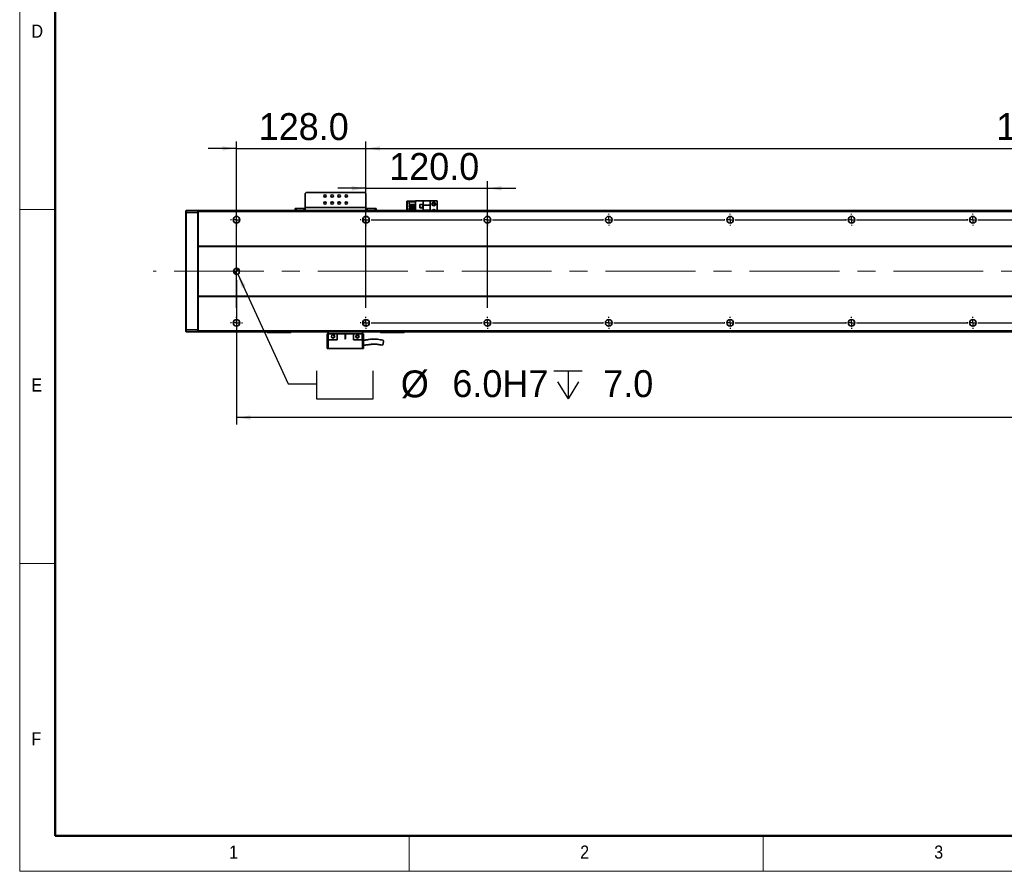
# Model space of a CAD drawing. Header units: millimetres. Extents: x 35 to 2905, y 35 to 2044.
# Tile 1 of 10: x 35 to 1008, y 35 to 877. Entities that reach past the tile are written whole.
import ezdxf

# ---------------------------------------------------------------- set-up
doc = ezdxf.new("R2010")
doc.units = ezdxf.units.MM
doc.header["$LTSCALE"] = 7
doc.linetypes.add('CENTERX2', pattern=[20.32, 12.7, -2.54, 2.54, -2.54])
doc.layers.add('黑色实线', color=7, linetype='Continuous')
doc.styles.add('SLDTEXTSTYLE1', font='Gothic.ttf', dxfattribs={"width": 0.913})
doc.styles.add('SLDTEXTSTYLE8', font='txt')
doc.styles.add('SLDTEXTSTYLE9', font='txt', dxfattribs={"bigfont": 'bigfont'})
doc.dimstyles.new('SLDDIMSTYLE0', dxfattribs={"dimtxt": 26.6, "dimasz": 14, "dimexe": 0, "dimexo": 0.0625, "dimgap": 6.65, "dimtad": 2, "dimdec": 1, "dimrnd": 1e-09, "dimzin": 4, "dimdsep": 46, "dimtxsty": 'SLDTEXTSTYLE8', "dimsah": 1, "dimcen": 0.09, "dimadec": 0, "dimazin": 1, "dimtfac": 1, "dimtdec": 1, "dimtmove": 0, "dimatfit": 0, "dimfxl": 0, "dimfrac": 2, "dimtolj": 1, "dimtzin": 12, "dimarcsym": 0})
doc.dimstyles.new('SLDDIMSTYLE4', dxfattribs={"dimtxt": 26.6, "dimasz": 14, "dimexe": 0, "dimexo": 0.0625, "dimgap": 6.65, "dimtad": 2, "dimdec": 1, "dimrnd": 1e-09, "dimzin": 4, "dimdsep": 46, "dimtxsty": 'SLDTEXTSTYLE8', "dimsah": 1, "dimcen": 0.09, "dimadec": 0, "dimazin": 1, "dimtfac": 1, "dimtdec": 1, "dimtofl": 0, "dimtmove": 0, "dimatfit": 3, "dimfxl": 0, "dimfrac": 2, "dimtolj": 1, "dimtzin": 12, "dimarcsym": 0})
doc.dimstyles.new('SLDDIMSTYLE7', dxfattribs={"dimtxt": 26.6, "dimasz": 14, "dimexe": 0, "dimexo": 0.0625, "dimgap": 6.65, "dimtad": 0, "dimtih": 1, "dimtoh": 1, "dimdec": 1, "dimrnd": 1e-09, "dimzin": 4, "dimdsep": 46, "dimtxsty": 'SLDTEXTSTYLE8', "dimsah": 1, "dimcen": 0, "dimadec": 0, "dimazin": 1, "dimtfac": 1, "dimtdec": 1, "dimtofl": 0, "dimtmove": 0, "dimatfit": 3, "dimfxl": 0, "dimfrac": 2, "dimtolj": 1, "dimtzin": 12, "dimarcsym": 0})

# ---------------------------------------------------------------- blocks, each defined once
blk = doc.blocks.new('SW_SYMBOL_HOLE_SPOT')
at = {"layer": '黑色实线', "color": 0}
for p, q in [((0, 6125), (0, 525)), ((11200, 525), (11200, 6125)), ((0, 525), (11200, 525))]:
    blk.add_line(p, q, dxfattribs=at)
blk = doc.blocks.new('SW_SYMBOL_HOLE_DEPTH')
at = {"layer": '黑色实线', "color": 0}
for p, q in [((0, 6125), (5600, 6125)), ((2800, 6125), (2800, 525)), ((700, 3885), (2800, 525)), ((4900, 3885), (2800, 525))]:
    blk.add_line(p, q, dxfattribs=at)
blk = doc.blocks.new('_D_27')
at = {"layer": '黑色实线'}
for p, q in [((250.63, 625.79), (300.59, 517.29)), ((300.59, 517.29), (328.59, 517.29))]:
    blk.add_line(p, q, dxfattribs=at)
blk.add_solid([(250.63, 625.79), (254.58, 612.2), (258.39, 613.96)], dxfattribs=at)
at = {"layer": '黑色实线', "xscale": 0.004985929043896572, "yscale": 0.004985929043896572, "zscale": 0.004985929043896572}
for name, p in [('SW_SYMBOL_HOLE_SPOT', (328.59, 499.68)), ('SW_SYMBOL_HOLE_DEPTH', (563.15, 499.68))]:
    blk.add_blockref(name, p, dxfattribs=at)
at = {"layer": '黑色实线', "char_height": 26.6, "attachment_point": 1, "style": 'SLDTEXTSTYLE8'}
for s, insert in [('%%c', (411.81, 530.43)), (' 6.0H7 ', (452.91, 530.69)), (' 7.0', (602.09, 530.69))]:
    blk.add_mtext(s, dxfattribs=dict(at, insert=insert))
blk = doc.blocks.new('_D_29')
at = {"layer": '黑色实线'}
for p, q in [((249.38, 619.63), (249.38, 476.82)), ((2185.38, 614.09), (2185.38, 476.82)), ((2185.38, 483.82), (249.38, 483.82))]:
    blk.add_line(p, q, dxfattribs=at)
for points in [[(249.38, 483.82), (263.38, 481.72), (263.38, 485.92)], [(2185.38, 483.82), (2171.38, 485.92), (2171.38, 481.72)]]:
    blk.add_solid(points, dxfattribs=at)
at = {"layer": '黑色实线', "insert": (1167.07, 518.72), "char_height": 26.6, "attachment_point": 1, "style": 'SLDTEXTSTYLE8'}
blk.add_mtext('1936.0', dxfattribs=at)
blk = doc.blocks.new('_D_32')
at = {"layer": '黑色实线'}
for p, q in [((377.38, 694.25), (377.38, 757.04)), ((377.38, 750.04), (2057.38, 750.04)), ((2057.38, 694.25), (2057.38, 757.04))]:
    blk.add_line(p, q, dxfattribs=at)
for points in [[(377.38, 750.04), (391.38, 747.94), (391.38, 752.14)], [(2057.38, 750.04), (2043.38, 752.14), (2043.38, 747.94)]]:
    blk.add_solid(points, dxfattribs=at)
at = {"layer": '黑色实线', "char_height": 26.6, "attachment_point": 1}
for s, insert, style in [('=14×120.0（PITCH）', (1104.51, 784.95), 'SLDTEXTSTYLE9'), ('1680.0', (1000.55, 784.95), 'SLDTEXTSTYLE8')]:
    blk.add_mtext(s, dxfattribs=dict(at, insert=insert, style=style))
blk = doc.blocks.new('_D_33')
at = {"layer": '黑色实线'}
for p, q in [((249.38, 750.04), (221.38, 750.04)), ((249.38, 592.25), (249.38, 757.04)), ((249.38, 750.04), (377.38, 750.04)), ((377.38, 592.25), (377.38, 757.04)), ((377.38, 750.04), (405.38, 750.04))]:
    blk.add_line(p, q, dxfattribs=at)
for points in [[(249.38, 750.04), (235.38, 752.14), (235.38, 747.94)], [(377.38, 750.04), (391.38, 747.94), (391.38, 752.14)]]:
    blk.add_solid(points, dxfattribs=at)
at = {"layer": '黑色实线', "insert": (271.32, 784.95), "char_height": 26.6, "attachment_point": 1, "style": 'SLDTEXTSTYLE8'}
blk.add_mtext('128.0', dxfattribs=at)
blk = doc.blocks.new('_D_35')
at = {"layer": '黑色实线'}
for p, q in [((377.38, 592.25), (377.38, 717.59)), ((497.38, 592.25), (497.38, 717.59)), ((377.38, 710.59), (349.38, 710.59)), ((377.38, 710.59), (497.38, 710.59)), ((497.38, 710.59), (525.38, 710.59))]:
    blk.add_line(p, q, dxfattribs=at)
for points in [[(377.38, 710.59), (363.38, 712.69), (363.38, 708.49)], [(497.38, 710.59), (511.38, 708.49), (511.38, 712.69)]]:
    blk.add_solid(points, dxfattribs=at)
at = {"layer": '黑色实线', "insert": (400.36, 745.49), "char_height": 26.6, "attachment_point": 1, "style": 'SLDTEXTSTYLE8'}
blk.add_mtext('120.0', dxfattribs=at)
blk = doc.blocks.new('SW_CENTERMARKSYMBOL_0')
at = {"layer": '黑色实线', "color": 0}
for p, q in [((-5.08, 0), (-5.84, 0)), ((0, 0), (-2.54, 0)), ((0, 5.08), (0, 5.84)), ((0, 0), (0, 2.54)), ((0, 0), (0, -2.54)), ((0, 0), (2.54, 0)), ((5.08, 0), (5.84, 0)), ((0, -5.08), (0, -5.84))]:
    blk.add_line(p, q, dxfattribs=at)
blk = doc.blocks.new('SW_CENTERMARKSYMBOL_1')
at = {"layer": '黑色实线', "color": 0}
for p, q in [((-248, 107.08), (-248, 107.84)), ((0, 107.08), (0, 107.84)), ((-253.08, 102), (-253.84, 102)), ((-248, 102), (-250.54, 102)), ((-248, 102), (-248, 104.54)), ((-248, 102), (-248, 99.46)), ((-248, 102), (-245.46, 102)), ((0, 102), (-2.54, 102)), ((0, 102), (0, 104.54)), ((0, 102), (0, 99.46)), ((0, 102), (2.54, 102)), ((5.08, 102), (5.84, 102)), ((-248, 96.92), (-248, 96.16)), ((-125.08, 0), (-125.84, 0)), ((-120, 0), (-122.54, 0)), ((-120, 5.08), (-120, 5.84)), ((-120, 0), (-120, 2.54)), ((-120, 0), (-120, -2.54)), ((-120, 0), (-117.46, 0)), ((-114.92, 0), (-5.08, 0)), ((-5.08, 0), (-5.84, 0)), ((0, 0), (-2.54, 0)), ((0, 0), (-2.54, 0)), ((0, 5.08), (0, 5.84)), ((0, 0), (0, 2.54)), ((0, 0), (0, 2.54)), ((0, 0), (0, -2.54)), ((0, 0), (2.54, 0)), ((0, 0), (0, -2.54)), ((0, 0), (2.54, 0)), ((5.08, 0), (5.84, 0)), ((5.08, 0), (114.92, 0)), ((114.92, 0), (114.16, 0)), ((120, 0), (117.46, 0)), ((120, 0), (117.46, 0)), ((120, 0), (117.46, 0)), ((120, 5.08), (120, 5.84)), ((120, 0), (120, 2.54)), ((120, 0), (120, 2.54)), ((120, 0), (120, 2.54)), ((120, 0), (120, -2.54)), ((120, 0), (122.54, 0)), ((120, 0), (120, -2.54)), ((120, 0), (122.54, 0)), ((120, 0), (120, -2.54)), ((120, 0), (122.54, 0)), ((125.08, 0), (125.84, 0)), ((125.08, 0), (234.92, 0)), ((234.92, 0), (234.16, 0)), ((240, 0), (237.46, 0)), ((240, 0), (237.46, 0)), ((240, 0), (237.46, 0)), ((240, 0), (237.46, 0)), ((240, 5.08), (240, 5.84)), ((240, 0), (240, 2.54)), ((240, 0), (240, 2.54)), ((240, 0), (240, 2.54)), ((240, 0), (240, 2.54)), ((240, 0), (240, -2.54)), ((240, 0), (242.54, 0)), ((240, 0), (240, -2.54)), ((240, 0), (242.54, 0)), ((240, 0), (240, -2.54)), ((240, 0), (242.54, 0)), ((240, 0), (240, -2.54)), ((240, 0), (242.54, 0)), ((245.08, 0), (245.84, 0)), ((245.08, 0), (354.92, 0)), ((354.92, 0), (354.16, 0)), ((360, 0), (357.46, 0)), ((360, 0), (357.46, 0)), ((360, 0), (357.46, 0)), ((360, 0), (357.46, 0)), ((360, 0), (357.46, 0)), ((360, 5.08), (360, 5.84)), ((360, 0), (360, 2.54)), ((360, 0), (360, 2.54)), ((360, 0), (360, 2.54)), ((360, 0), (360, 2.54)), ((360, 0), (360, 2.54)), ((360, 0), (360, -2.54)), ((360, 0), (362.54, 0)), ((360, 0), (360, -2.54)), ((360, 0), (362.54, 0)), ((360, 0), (360, -2.54)), ((360, 0), (362.54, 0)), ((360, 0), (360, -2.54)), ((360, 0), (362.54, 0)), ((360, 0), (360, -2.54)), ((360, 0), (362.54, 0)), ((365.08, 0), (365.84, 0)), ((365.08, 0), (474.92, 0)), ((474.92, 0), (474.16, 0)), ((480, 0), (477.46, 0)), ((480, 0), (477.46, 0)), ((480, 0), (477.46, 0)), ((480, 0), (477.46, 0)), ((480, 0), (477.46, 0)), ((480, 0), (477.46, 0)), ((480, 5.08), (480, 5.84)), ((480, 0), (480, 2.54)), ((480, 0), (480, 2.54)), ((480, 0), (480, 2.54)), ((480, 0), (480, 2.54)), ((480, 0), (480, 2.54)), ((480, 0), (480, 2.54)), ((480, 0), (480, -2.54)), ((480, 0), (482.54, 0)), ((480, 0), (480, -2.54)), ((480, 0), (482.54, 0)), ((480, 0), (480, -2.54)), ((480, 0), (482.54, 0)), ((480, 0), (480, -2.54)), ((480, 0), (482.54, 0)), ((480, 0), (480, -2.54)), ((480, 0), (482.54, 0)), ((480, 0), (480, -2.54)), ((480, 0), (482.54, 0)), ((485.08, 0), (485.84, 0)), ((485.08, 0), (594.92, 0)), ((-120, -5.08), (-120, -5.84)), ((0, -5.08), (0, -5.84)), ((120, -5.08), (120, -5.84)), ((240, -5.08), (240, -5.84)), ((360, -5.08), (360, -5.84)), ((480, -5.08), (480, -5.84))]:
    blk.add_line(p, q, dxfattribs=at)
blk = doc.blocks.new('SW_CENTERMARKSYMBOL_2')
at = {"layer": '黑色实线', "color": 0}
for p, q in [((-245.08, 0), (-245.84, 0)), ((-240, 0), (-242.54, 0)), ((-240, 5.08), (-240, 5.84)), ((-240, 0), (-240, 2.54)), ((-240, 0), (-240, -2.54)), ((-240, 0), (-237.46, 0)), ((-234.92, 0), (-125.08, 0)), ((-125.08, 0), (-125.84, 0)), ((-120, 0), (-122.54, 0)), ((-120, 0), (-122.54, 0)), ((-120, 5.08), (-120, 5.84)), ((-120, 0), (-120, 2.54)), ((-120, 0), (-120, 2.54)), ((-120, 0), (-120, -2.54)), ((-120, 0), (-117.46, 0)), ((-120, 0), (-120, -2.54)), ((-120, 0), (-117.46, 0)), ((-114.92, 0), (-114.16, 0)), ((-114.92, 0), (-5.08, 0)), ((-5.08, 0), (-5.84, 0)), ((0, 0), (-2.54, 0)), ((0, 0), (-2.54, 0)), ((0, 0), (-2.54, 0)), ((0, 5.08), (0, 5.84)), ((0, 0), (0, 2.54)), ((0, 0), (0, 2.54)), ((0, 0), (0, 2.54)), ((0, 0), (0, -2.54)), ((0, 0), (2.54, 0)), ((0, 0), (0, -2.54)), ((0, 0), (2.54, 0)), ((0, 0), (0, -2.54)), ((0, 0), (2.54, 0)), ((5.08, 0), (5.84, 0)), ((5.08, 0), (114.92, 0)), ((114.92, 0), (114.16, 0)), ((120, 0), (117.46, 0)), ((120, 0), (117.46, 0)), ((120, 0), (117.46, 0)), ((120, 0), (117.46, 0)), ((120, 5.08), (120, 5.84)), ((120, 0), (120, 2.54)), ((120, 0), (120, 2.54)), ((120, 0), (120, 2.54)), ((120, 0), (120, 2.54)), ((120, 0), (120, -2.54)), ((120, 0), (122.54, 0)), ((120, 0), (120, -2.54)), ((120, 0), (122.54, 0)), ((120, 0), (120, -2.54)), ((120, 0), (122.54, 0)), ((120, 0), (120, -2.54)), ((120, 0), (122.54, 0)), ((125.08, 0), (125.84, 0)), ((125.08, 0), (234.92, 0)), ((234.92, 0), (234.16, 0)), ((240, 0), (237.46, 0)), ((240, 0), (237.46, 0)), ((240, 0), (237.46, 0)), ((240, 0), (237.46, 0)), ((240, 0), (237.46, 0)), ((240, 5.08), (240, 5.84)), ((240, 0), (240, 2.54)), ((240, 0), (240, 2.54)), ((240, 0), (240, 2.54)), ((240, 0), (240, 2.54)), ((240, 0), (240, 2.54)), ((240, 0), (240, -2.54)), ((240, 0), (242.54, 0)), ((240, 0), (240, -2.54)), ((240, 0), (242.54, 0)), ((240, 0), (240, -2.54)), ((240, 0), (242.54, 0)), ((240, 0), (240, -2.54)), ((240, 0), (242.54, 0)), ((240, 0), (240, -2.54)), ((240, 0), (242.54, 0)), ((245.08, 0), (245.84, 0)), ((245.08, 0), (354.92, 0)), ((354.92, 0), (354.16, 0)), ((360, 0), (357.46, 0)), ((360, 0), (357.46, 0)), ((360, 0), (357.46, 0)), ((360, 0), (357.46, 0)), ((360, 0), (357.46, 0)), ((360, 0), (357.46, 0)), ((360, 5.08), (360, 5.84)), ((360, 0), (360, 2.54)), ((360, 0), (360, 2.54)), ((360, 0), (360, 2.54)), ((360, 0), (360, 2.54)), ((360, 0), (360, 2.54)), ((360, 0), (360, 2.54)), ((360, 0), (360, -2.54)), ((360, 0), (362.54, 0)), ((360, 0), (360, -2.54)), ((360, 0), (362.54, 0)), ((360, 0), (360, -2.54)), ((360, 0), (362.54, 0)), ((360, 0), (360, -2.54)), ((360, 0), (362.54, 0)), ((360, 0), (360, -2.54)), ((360, 0), (362.54, 0)), ((360, 0), (360, -2.54)), ((360, 0), (362.54, 0)), ((365.08, 0), (365.84, 0)), ((365.08, 0), (474.92, 0)), ((-240, -5.08), (-240, -5.84)), ((-120, -5.08), (-120, -5.84)), ((0, -5.08), (0, -5.84)), ((120, -5.08), (120, -5.84)), ((240, -5.08), (240, -5.84)), ((360, -5.08), (360, -5.84))]:
    blk.add_line(p, q, dxfattribs=at)
blk = doc.blocks.new('SW_DOWELSYMBOL_4')
at = {"linetype": 'Continuous', "lineweight": 18}
h = blk.add_hatch(color=0, dxfattribs=at)
edge = h.paths.add_edge_path(flags=0)
edge.add_arc((0, 0), 3, 180, 270)
edge.add_line((0, -3), (0, 0))
edge.add_line((0, 0), (-3, 0))
h = blk.add_hatch(color=0, dxfattribs=at)
edge = h.paths.add_edge_path(flags=0)
edge.add_arc((0, 0), 3, 0, 90)
edge.add_line((0, 3), (0, 0))
edge.add_line((0, 0), (3, 0))
at = {"layer": '黑色实线', "color": 0}
blk.add_circle((0, 0), 3, dxfattribs=at)

msp = doc.modelspace()

# ---------------------------------------------------------------- linework, layer by layer
at = {"color": 7, "linetype": 'Continuous', "lineweight": 18}
for p, q in [((35, 2044), (35, 35)), ((70, 2009), (70, 70)), ((35, 689.5), (70, 689.5)), ((70, 339.5), (35, 339.5)), ((70, 70), (2870, 70)), ((420, 35), (420, 70)), ((770, 70), (770, 35)), ((861, 70), (2870, 70)), ((35, 35), (2905, 35))]:
    msp.add_line(p, q, dxfattribs=at)
at = {"color": 7, "linetype": 'Continuous', "lineweight": 50}
for p, q in [((70, 2009), (70, 70)), ((70, 70), (2870, 70))]:
    msp.add_line(p, q, dxfattribs=at)
at = {"color": 7, "linetype": 'Continuous', "lineweight": 35}
for p, q in [((318.38, 706.32), (317.38, 705.32)), ((317.38, 705.32), (317.38, 691.52)), ((376.38, 706.32), (318.38, 706.32)), ((377.38, 705.32), (376.38, 706.32)), ((377.38, 691.52), (377.38, 705.32)), ((377.38, 691.52), (317.38, 691.52)), ((317.38, 688.52), (317.38, 691.52)), ((377.38, 691.52), (377.38, 688.52)), ((418.18, 698.02), (417.88, 697.72)), ((418.18, 697.72), (417.88, 697.72)), ((417.88, 688.52), (417.88, 697.72)), ((418.3, 698.02), (418.18, 697.72)), ((418.18, 698.02), (418.3, 698.02)), ((422.58, 697.72), (418.18, 697.72)), ((418.18, 697.72), (418.18, 688.52)), ((418.3, 698.02), (422.58, 698.02)), ((420.18, 694.58), (420.18, 697.08)), ((420.18, 697.08), (426.38, 697.08)), ((420.18, 694.58), (426.38, 694.58)), ((420.18, 692.04), (420.18, 693.54)), ((420.18, 693.54), (426.38, 693.54)), ((420.18, 692.04), (426.38, 692.04)), ((422.58, 697.08), (422.58, 698.02)), ((422.58, 698.02), (426.38, 698.02)), ((422.58, 693.54), (422.58, 694.58)), ((422.58, 691), (422.58, 692.04)), ((426.38, 688.52), (426.38, 698.32)), ((426.38, 698.32), (433.93, 698.32)), ((433.68, 694.62), (430.48, 694.62)), ((430.48, 694.62), (430.48, 691.42)), ((430.48, 691.42), (433.68, 691.42)), ((430.58, 694.52), (430.58, 691.52)), ((433.58, 694.52), (430.58, 694.52)), ((430.58, 691.52), (433.58, 691.52)), ((433.58, 691.52), (433.58, 694.52)), ((433.68, 691.42), (433.68, 694.62)), ((440.88, 698.32), (433.93, 698.32)), ((433.93, 698.32), (433.93, 694.02)), ((440.88, 694.02), (433.93, 694.02)), ((433.93, 689.02), (433.93, 694.02)), ((440.88, 694.02), (440.88, 698.32)), ((447.88, 698.32), (440.88, 698.32)), ((440.88, 694.02), (440.88, 689.02)), ((447.88, 698.32), (447.88, 688.52)), ((199.38, 688.22), (199.68, 688.52)), ((199.38, 686.4), (199.38, 688.22)), ((199.38, 686.4), (199.68, 686.52)), ((199.38, 570.64), (199.38, 686.4)), ((199.68, 688.52), (199.68, 686.52)), ((199.68, 688.52), (211.08, 688.52)), ((199.68, 686.52), (199.68, 570.52)), ((211.08, 686.52), (199.68, 686.52)), ((211.08, 686.52), (211.08, 688.52)), ((211.38, 688.22), (211.08, 688.52)), ((211.08, 570.52), (211.08, 686.52)), ((211.38, 686.4), (211.08, 686.52)), ((2223.38, 688.52), (211.38, 688.52)), ((211.38, 687.52), (211.38, 688.52)), ((2223.38, 687.52), (211.38, 687.52)), ((211.38, 653.52), (211.38, 687.52)), ((307.38, 688.52), (307.38, 690.52)), ((307.38, 690.52), (308.38, 690.52)), ((308.38, 690.52), (308.38, 688.52)), ((308.38, 690.52), (316.38, 690.52)), ((316.38, 690.52), (316.38, 688.52)), ((317.38, 690.52), (316.38, 690.52)), ((374.88, 681.67), (374.88, 677.37)), ((376.86, 682.78), (377.9, 682.78)), ((378.38, 690.52), (377.38, 690.52)), ((378.38, 690.52), (378.38, 688.52)), ((378.38, 690.52), (386.38, 690.52)), ((386.38, 688.52), (386.38, 690.52)), ((386.38, 690.52), (387.38, 690.52)), ((387.38, 690.52), (387.38, 688.52)), ((420.18, 689.5), (420.18, 691)), ((420.18, 691), (426.38, 691)), ((420.18, 689.5), (426.38, 689.5)), ((422.58, 688.52), (422.58, 689.5)), ((433.93, 689.02), (440.88, 689.02)), ((433.93, 689.02), (433.93, 688.52)), ((440.88, 688.52), (440.88, 689.02)), ((252.38, 680.89), (252.38, 678.15)), ((2223.38, 653.52), (211.38, 653.52)), ((211.38, 653.52), (211.38, 653.02)), ((2223.38, 653.02), (211.38, 653.02)), ((211.38, 604.02), (211.38, 653.02)), ((2223.38, 604.02), (211.38, 604.02)), ((211.38, 603.52), (211.38, 604.02)), ((2223.38, 603.52), (211.38, 603.52)), ((211.38, 569.52), (211.38, 603.52)), ((252.38, 578.89), (252.38, 576.15)), ((374.88, 579.67), (374.88, 575.37)), ((199.38, 568.82), (199.38, 570.64)), ((199.38, 570.64), (199.68, 570.52)), ((199.38, 568.82), (199.68, 568.52)), ((199.68, 570.52), (199.68, 568.52)), ((199.68, 570.52), (211.08, 570.52)), ((211.08, 568.52), (199.68, 568.52)), ((211.38, 570.64), (211.08, 570.52)), ((211.08, 568.52), (211.08, 570.52)), ((211.38, 568.82), (211.08, 568.52)), ((2223.38, 569.52), (211.38, 569.52)), ((211.38, 569.52), (211.38, 568.52)), ((2223.38, 568.52), (211.38, 568.52)), ((279.38, 568.32), (279.38, 568.52)), ((279.38, 568.32), (280.38, 568.32)), ((279.38, 568.32), (279.68, 568.02)), ((280.5, 568.02), (279.68, 568.02)), ((280.38, 568.52), (280.38, 568.32)), ((280.38, 568.32), (302.38, 568.32)), ((280.5, 568.02), (280.38, 568.32)), ((302.25, 568.02), (280.5, 568.02)), ((302.25, 568.02), (302.38, 568.32)), ((303.08, 568.02), (302.25, 568.02)), ((302.38, 568.32), (302.38, 568.52)), ((302.38, 568.32), (303.38, 568.32)), ((303.08, 568.02), (303.38, 568.32)), ((303.38, 568.52), (303.38, 568.32)), ((338.88, 566.62), (338.88, 552.22)), ((340.08, 566.62), (338.88, 566.62)), ((339.88, 566.62), (339.88, 568.52)), ((340.08, 566.62), (340.08, 560.62)), ((348.88, 566.62), (340.08, 566.62)), ((348.88, 566.62), (356.63, 566.62)), ((348.88, 566.62), (348.88, 560.62)), ((357.13, 566.62), (356.63, 566.62)), ((356.63, 566.62), (356.63, 561.87)), ((357.13, 566.62), (364.88, 566.62)), ((357.13, 561.87), (357.13, 566.62)), ((364.88, 560.62), (364.88, 566.62)), ((373.68, 566.62), (364.88, 566.62)), ((368.26, 565.07), (368.42, 565.17)), ((368.26, 565.07), (368.42, 565.17)), ((369.89, 564.67), (370.02, 564.27)), ((373.68, 560.62), (373.68, 566.62)), ((374.88, 566.62), (373.68, 566.62)), ((373.88, 566.62), (373.88, 568.52)), ((374.88, 552.22), (374.88, 566.62)), ((376.86, 574.26), (377.9, 574.26)), ((391.38, 568.32), (391.38, 568.52)), ((391.38, 568.32), (392.38, 568.32)), ((391.38, 568.32), (391.68, 568.02)), ((392.5, 568.02), (391.68, 568.02)), ((392.38, 568.52), (392.38, 568.32)), ((392.5, 568.02), (392.38, 568.32)), ((392.38, 568.32), (414.38, 568.32)), ((414.25, 568.02), (392.5, 568.02)), ((414.25, 568.02), (414.38, 568.32)), ((415.08, 568.02), (414.25, 568.02)), ((414.38, 568.32), (414.38, 568.52)), ((414.38, 568.32), (415.38, 568.32)), ((415.08, 568.02), (415.38, 568.32)), ((415.38, 568.52), (415.38, 568.32)), ((340.08, 560.62), (339.88, 560.62)), ((339.88, 552.22), (339.88, 560.62)), ((340.08, 560.62), (348.88, 560.62)), ((364.88, 560.62), (373.68, 560.62)), ((373.88, 560.62), (373.68, 560.62)), ((373.88, 560.62), (373.88, 552.22)), ((339.88, 552.22), (338.88, 552.22)), ((373.88, 552.22), (339.88, 552.22)), ((374.88, 552.22), (373.88, 552.22))]:
    msp.add_line(p, q, dxfattribs=at)
at = {"color": 8, "linetype": 'Continuous', "lineweight": 35}
for p, q in [((344.63, 697.02), (343.13, 697.02)), ((351.63, 697.02), (350.13, 697.02))]:
    msp.add_line(p, q, dxfattribs=at)
at = {"color": 7, "linetype": 'Continuous', "lineweight": 35}
for centre, radius in [((336.88, 703.02), 1.25), ((343.88, 703.02), 1.25), ((350.88, 703.02), 1.25), ((357.88, 703.02), 1.25), ((336.88, 696.02), 1.25), ((343.88, 696.02), 1.25), ((350.88, 696.02), 1.25), ((357.88, 696.02), 1.25), ((444.38, 695.02), 1.75), ((444.38, 695.02), 1.25), ((249.38, 679.52), 3.3), ((377.38, 679.52), 3.3), ((497.38, 679.52), 3.3), ((617.38, 679.52), 3.3), ((737.38, 679.52), 3.3), ((857.38, 679.52), 3.3), ((977.38, 679.52), 3.3), ((249.38, 628.52), 3), ((249.38, 577.52), 3.3), ((377.38, 577.52), 3.3), ((497.38, 577.52), 3.3), ((617.38, 577.52), 3.3), ((737.38, 577.52), 3.3), ((857.38, 577.52), 3.3), ((977.38, 577.52), 3.3), ((344.88, 564.12), 1.6), ((368.88, 564.12), 1.6)]:
    msp.add_circle(centre, radius, dxfattribs=at)
for centre, radius, start, end in [((444.38, 688.02), 1.75, 16.60155, 163.39845), ((444.38, 688.02), 1.25, 23.57818, 156.42182), ((356.88, 561.87), 0.25, 180, 0)]:
    msp.add_arc(centre, radius, start, end, dxfattribs=at)
for points, knots in [([(344.86, 565.42), (345, 565.39), (345.28, 565.34), (345.64, 565.09), (345.82, 564.84), (345.88, 564.69), (345.89, 564.67)], [0, 0, 0, 0, 0.32233, 0.643215, 0.951835, 1, 1, 1, 1]), ([(368.88, 565.27), (368.76, 565.26), (368.53, 565.24), (368.21, 565.08), (367.96, 564.84), (367.79, 564.53), (367.71, 564.19), (367.74, 563.84), (367.88, 563.51), (368.11, 563.24), (368.4, 563.05), (368.74, 562.96), (369.09, 562.97), (369.43, 563.09), (369.71, 563.3), (369.91, 563.58), (370.03, 563.92), (370.02, 564.15), (370.02, 564.27)], [0, 0, 0, 0, 0.062498, 0.124997, 0.187497, 0.249997, 0.312496, 0.374996, 0.437495, 0.499997, 0.562494, 0.624995, 0.687496, 0.749995, 0.812497, 0.874998, 0.937499, 1, 1, 1, 1]), ([(368.86, 565.42), (369, 565.39), (369.28, 565.34), (369.64, 565.09), (369.82, 564.84), (369.88, 564.69), (369.89, 564.67)], [0, 0, 0, 0, 0.322312, 0.64322, 0.951843, 1, 1, 1, 1]), ([(346.02, 564.27), (346.04, 564.14), (346.08, 563.88), (345.97, 563.49), (345.75, 563.14), (345.41, 562.88), (344.99, 562.73), (344.54, 562.72), (344.1, 562.85), (343.87, 563.03), (343.76, 563.12)], [0, 0, 0, 0, 0.114739, 0.230594, 0.350928, 0.475828, 0.605455, 0.739403, 0.877548, 1, 1, 1, 1]), ([(370.02, 564.27), (370.04, 564.14), (370.08, 563.88), (369.97, 563.49), (369.75, 563.14), (369.41, 562.88), (368.99, 562.73), (368.54, 562.72), (368.1, 562.85), (367.87, 563.03), (367.76, 563.12)], [0, 0, 0, 0, 0.1147383, 0.2305929, 0.3509263, 0.4758248, 0.605451, 0.739398, 0.8775414, 1, 1, 1, 1]), ([(394.19, 560.41), (393.22, 560.57), (391.41, 560.86), (388.94, 561.24), (386.88, 561.41), (385.03, 561.45), (383, 561.37), (381.16, 561.16), (379.65, 560.94), (378.64, 560.79), (377.6, 560.64), (376.54, 560.52), (375.62, 560.44), (375.07, 560.48), (374.88, 560.49)], [0, 0, 0, 0, 0.155774, 0.290786, 0.39677, 0.47499, 0.57359, 0.704746, 0.75469, 0.807087, 0.861209, 0.915956, 0.970407, 1, 1, 1, 1]), ([(374.88, 555.5), (375.11, 555.5), (375.83, 555.47), (376.98, 555.56), (378.66, 555.75), (380.36, 556.02), (382.03, 556.25), (383.48, 556.39), (385.17, 556.48), (387.08, 556.42), (389.12, 556.19), (391.23, 555.84), (392.77, 555.6), (393.62, 555.47)], [0, 0, 0, 0, 0.036868, 0.11254, 0.178518, 0.302805, 0.38427, 0.444528, 0.530286, 0.647338, 0.744746, 0.860354, 1, 1, 1, 1]), ([(393.63, 555.51), (393.66, 555.5), (393.76, 555.46), (393.95, 555.73), (394.16, 556.22), (394.35, 556.92), (394.49, 557.73), (394.57, 558.57), (394.57, 559.35), (394.5, 559.96), (394.37, 560.35), (394.25, 560.38), (394.19, 560.4)], [0, 0, 0, 0, 0.057406, 0.163025, 0.266466, 0.369977, 0.474788, 0.581585, 0.690231, 0.799775, 0.908817, 1, 1, 1, 1])]:
    msp.add_open_spline(points, degree=3, knots=knots, dxfattribs=at)
at = {"layer": '黑色实线', "linetype": 'CENTERX2', "lineweight": 18}
msp.add_line((2267.83, 628.52), (166.93, 628.52), dxfattribs=at)

# ---------------------------------------------------------------- block references
at = {"layer": '黑色实线'}
for name, p in [('SW_CENTERMARKSYMBOL_2', (617.38, 679.52)), ('SW_CENTERMARKSYMBOL_1', (497.38, 577.52)), ('SW_DOWELSYMBOL_4', (249.38, 628.52)), ('SW_CENTERMARKSYMBOL_0', (249.38, 577.52))]:
    msp.add_blockref(name, p, dxfattribs=at)

# ---------------------------------------------------------------- texts
at = {"color": 7, "linetype": 'Continuous', "lineweight": 0, "char_height": 12.96, "attachment_point": 1, "style": 'SLDTEXTSTYLE1'}
for s, insert in [('D', (46.67, 872.52)), ('E', (46.67, 522.52)), ('F', (46.67, 172.52)), ('1', (242.08, 60.52)), ('2', (589.17, 60.52)), ('3', (939.17, 60.52))]:
    msp.add_mtext(s, dxfattribs=dict(at, insert=insert))

# ---------------------------------------------------------------- dimensions: what is measured, and where the dimension line sits
at = {"layer": '黑色实线'}
dim = msp.add_linear_dim(base=(2057.38, 750.04), p1=(377.38, 685.36), p2=(2057.38, 685.36), text='<>=14×120.0（PITCH）', dimstyle='SLDDIMSTYLE4', dxfattribs=at)
dim.commit()
dim.dimension.update_dxf_attribs({"geometry": '_D_32', "text_midpoint": (1219.05, 750.04), "dimtype": 160})
for base, p1, p2, dimstyle, picture, middle in [((377.38, 750.04), (249.38, 583.36), (377.38, 583.36), 'SLDDIMSTYLE0', '_D_33', (313.7, 750.04)), ((497.38, 710.59), (377.38, 583.36), (497.38, 583.36), 'SLDDIMSTYLE0', '_D_35', (442.74, 710.59)), ((249.38, 483.82), (2185.38, 622.98), (249.38, 628.52), 'SLDDIMSTYLE4', '_D_29', (1219.05, 483.82))]:
    dim = msp.add_linear_dim(base=base, p1=p1, p2=p2, dimstyle=dimstyle, dxfattribs=at)
    dim.commit()
    dim.dimension.update_dxf_attribs({"geometry": picture, "text_midpoint": middle, "dimtype": 160})
dim = msp.add_diameter_dim_2p(p1=(248.12, 631.25), p2=(250.63, 625.79), text='{\\fGDT;v} <>H7 {\\fGDT;x} 7.0\\P', dimstyle='SLDDIMSTYLE7', dxfattribs=at)
dim.commit()
dim.dimension.update_dxf_attribs({"geometry": '_D_27', "text_midpoint": (493.34, 517.29), "dimtype": 163})

doc.saveas('drawing.dxf')
